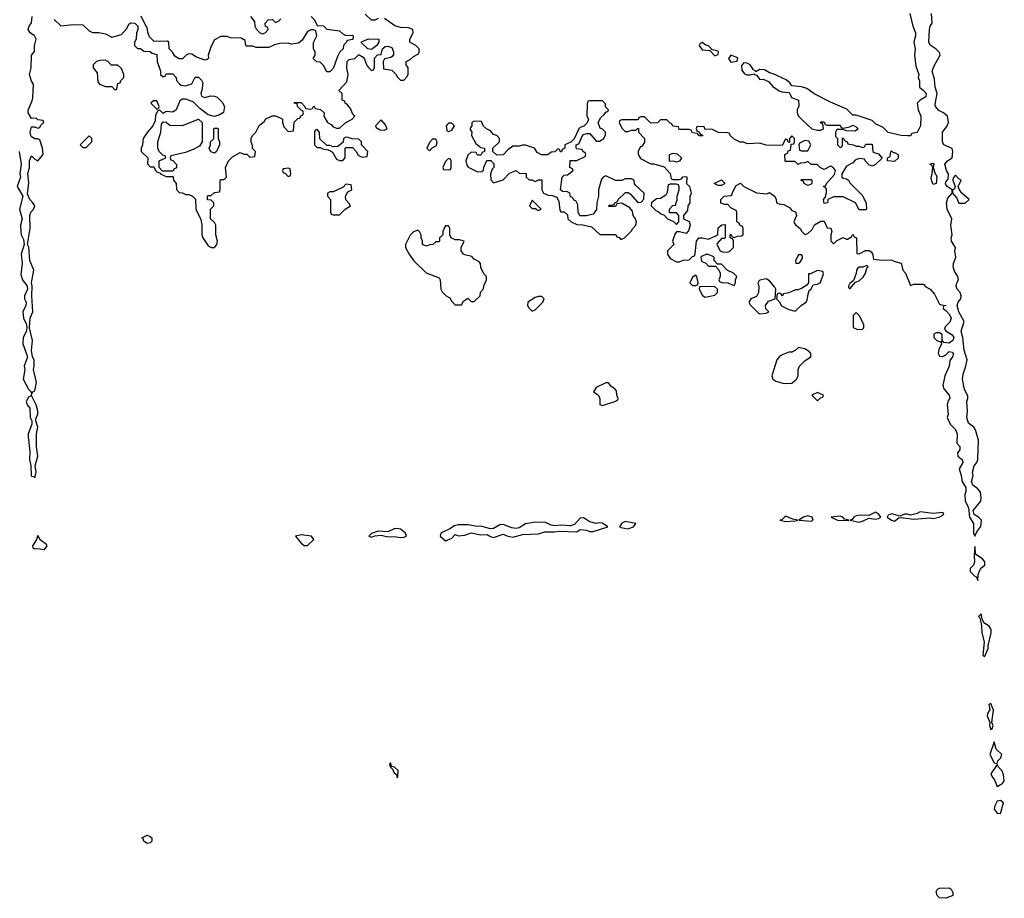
# Model space of a CAD drawing. Header units: inches. Extents: x 2701323 to 2964515, y 494916 to 722124.
# Tile 237 of 256: x 2783156 to 2789294, y 644033 to 649511. Entities that reach past the tile are written whole.
import ezdxf

# ---------------------------------------------------------------- set-up
doc = ezdxf.new("R2010")
doc.units = ezdxf.units.IN
doc.header["$MEASUREMENT"] = 0
doc.layers.add('C7684', color=7, linetype='Continuous')

msp = doc.modelspace()

# ---------------------------------------------------------------- linework, layer by layer
at = {"layer": 'C7684', "color": 2, "elevation": 6}
for points in [[(2783152.4, 648690), (2783166, 648610), (2783157.1, 648550), (2783161.6, 648530), (2783140.7, 648470), (2783174.8, 648410), (2783154.9, 648330), (2783170.5, 648270), (2783161.6, 648230), (2783163, 648190), (2783166, 648170), (2783179.9, 648139.9), (2783183.1, 648110), (2783164.9, 648050), (2783172.2, 647990), (2783163.4, 647923.4), (2783173, 647890), (2783202.8, 647850), (2783204.9, 647830), (2783187, 647790), (2783186.7, 647770), (2783197.3, 647750), (2783194, 647730), (2783174.9, 647690), (2783180.5, 647650), (2783198.8, 647610), (2783200.7, 647590), (2783195.5, 647564.5), (2783177.1, 647530), (2783176.4, 647490), (2783204.9, 647410), (2783184.9, 647350), (2783187.7, 647330), (2783178, 647270), (2783210, 647206.8), (2783226.8, 647190), (2783230, 647174), (2783238, 647190), (2783250, 647198), (2783260.7, 647250), (2783242, 647330), (2783246.6, 647350), (2783246.6, 647390), (2783235.1, 647410), (2783229.3, 647449.3), (2783236.2, 647510), (2783218, 647590), (2783221.6, 647650), (2783236.9, 647690), (2783231.3, 647790), (2783234, 647850), (2783228.7, 647870), (2783245.1, 647950), (2783219.6, 648010), (2783212.5, 648092.5), (2783205.2, 648110), (2783221.6, 648210), (2783218.7, 648290), (2783225.6, 648310), (2783242, 648330), (2783249.5, 648350), (2783238.4, 648370), (2783218.7, 648390), (2783204.8, 648424.8), (2783212.9, 648492.9), (2783207.3, 648552.7), (2783217, 648590), (2783217.2, 648630), (2783230, 648662), (2783250, 648642), (2783270, 648632), (2783302, 648670), (2783299, 648710), (2783282, 648762), (2783270, 648768.7), (2783250, 648769), (2783230, 648781.2), (2783224.5, 648790), (2783222, 648810), (2783230, 648842), (2783250, 648842), (2783270, 648834), (2783282, 648838), (2783287.3, 648852.7), (2783306, 648870), (2783302, 648882), (2783270, 648886), (2783258, 648898), (2783230, 648895.3), (2783209.7, 648929.7), (2783207.9, 648947.9), (2783234, 649006), (2783237.2, 649022.8), (2783241.2, 649110), (2783230, 649128.7), (2783218, 649170), (2783227, 649210), (2783229.3, 649290.7), (2783247.3, 649312.7), (2783248.4, 649348.4), (2783258, 649390), (2783248, 649410), (2783222, 649430), (2783209.6, 649450), (2783215.3, 649470), (2783229.2, 649490.8), (2783234, 649530)], [(2784974, 649530), (2784994, 649510), (2785010, 649474), (2785050, 649472), (2785071.6, 649451.6), (2785150, 649442), (2785170, 649422), (2785190, 649412), (2785230, 649414), (2785234, 649410), (2785232.7, 649387.3), (2785198, 649382), (2785194, 649370), (2785174, 649350), (2785172, 649330), (2785152, 649310), (2785138, 649282), (2785112, 649210), (2785090, 649186), (2785070, 649186), (2785050, 649226), (2785030, 649246), (2785008.4, 649248.4), (2784986, 649270), (2784998, 649290), (2784998, 649310), (2784988, 649330), (2784988.4, 649368.4), (2785008, 649410), (2785002, 649442), (2784987.3, 649447.3), (2784970, 649448), (2784950, 649438), (2784917.3, 649382.7), (2784894.4, 649365.6), (2784850, 649359), (2784830, 649364), (2784776.9, 649363.1), (2784745.4, 649354.6), (2784710, 649338), (2784630, 649338), (2784610, 649346), (2784570, 649346), (2784566, 649350), (2784562, 649382), (2784536.4, 649396.4), (2784470, 649398), (2784450, 649406), (2784410, 649406), (2784370, 649386), (2784350, 649346), (2784331.3, 649290), (2784332, 649270), (2784319.6, 649260.4), (2784310, 649258), (2784258, 649278), (2784230, 649295.3), (2784210, 649298), (2784194, 649290), (2784170, 649266), (2784150, 649266), (2784123.1, 649283.1), (2784108.4, 649308.4), (2784088.4, 649328.4), (2784086, 649370), (2784078, 649378), (2783995.3, 649375.3), (2783964.7, 649404.7), (2783954, 649434), (2783952.5, 649452.5), (2783913.6, 649533.6)], [(2784594, 649530), (2784619.6, 649499.6), (2784622, 649470), (2784630, 649454), (2784654, 649430), (2784670, 649422), (2784686, 649430), (2784706, 649450), (2784702, 649462), (2784688, 649468), (2784686, 649490), (2784706, 649510), (2784731.6, 649511.6), (2784750, 649494), (2784770, 649502), (2784783.1, 649516.9)], [(2785390, 649518), (2785370, 649508), (2785348.4, 649508.4), (2785310, 649546)], [(2788706, 649550), (2788722.8, 649470), (2788741, 649430), (2788741, 649410), (2788730.7, 649370), (2788738.8, 649330), (2788733.4, 649290), (2788742, 649222), (2788761, 649170), (2788758, 649150), (2788764.7, 649130), (2788764.7, 649090), (2788790.4, 649070.4), (2788806, 649050), (2788804.7, 649030), (2788770, 649008.7), (2788751.3, 648990), (2788758, 648950), (2788774, 648910), (2788771, 648850), (2788750, 648808), (2788718, 648802), (2788710, 648786), (2788690, 648786), (2788651.3, 648788.7), (2788570, 648808.7), (2788539.3, 648839.3), (2788490, 648862), (2788470, 648882), (2788370, 648915.3), (2788350, 648915.3), (2788313.2, 648953.2), (2788210, 648996), (2788109.6, 649049.6), (2788062, 649082), (2788030, 649092.7), (2787970, 649098), (2787958, 649118), (2787935.1, 649135.1), (2787853.2, 649173.2), (2787830, 649179), (2787798.4, 649198.4), (2787770, 649201.2), (2787746, 649186), (2787746, 649190), (2787730, 649198), (2787710, 649229), (2787690, 649239), (2787670, 649242), (2787655.3, 649224.7), (2787657.3, 649197.3), (2787674, 649174), (2787690, 649167.3), (2787710, 649166.8), (2787734, 649174), (2787734, 649170), (2787750, 649166), (2787770, 649138.8), (2787790, 649140.7), (2787824.9, 649124.9), (2787850, 649094.8), (2787890, 649066.8), (2787910, 649060.7), (2787950, 649058), (2787958, 649050), (2787966.4, 649026.4), (2788011.3, 649010), (2788012.7, 648972.7), (2788002, 648950), (2788002, 648930), (2788012, 648910), (2788039.8, 648879.8), (2788094, 648830), (2788130, 648822), (2788150, 648822), (2788166, 648830), (2788162, 648862), (2788147.3, 648867.3), (2788150, 648874), (2788170, 648874), (2788178, 648858), (2788190, 648854), (2788270, 648854), (2788278, 648838), (2788290, 648834), (2788330, 648842), (2788350, 648854), (2788370, 648842), (2788382, 648830), (2788363.6, 648816.4), (2788310, 648818), (2788287.3, 648827.3), (2788250, 648826), (2788242, 648810), (2788242, 648782), (2788254, 648770), (2788254, 648730), (2788270, 648714), (2788282, 648718), (2788286, 648730), (2788286, 648770), (2788290, 648774), (2788298, 648758), (2788314, 648750), (2788318, 648738), (2788351.6, 648731.6), (2788370, 648722), (2788390, 648722), (2788410, 648714), (2788422, 648718), (2788430, 648734), (2788470, 648734), (2788474, 648690), (2788482, 648682), (2788510, 648674), (2788532.7, 648647.3), (2788491.1, 648608.9), (2788470, 648598), (2788450, 648606), (2788426, 648630), (2788422, 648642), (2788390, 648646), (2788364.7, 648635.3), (2788350, 648618), (2788310, 648598), (2788282, 648550), (2788282, 648530), (2788290, 648522), (2788310, 648518), (2788322, 648510), (2788330, 648494), (2788410, 648414), (2788432.7, 648367.3), (2788434, 648330), (2788430, 648326), (2788390, 648326), (2788366, 648370), (2788290, 648406), (2788230, 648406), (2788194, 648390), (2788191.6, 648368.4), (2788170, 648366), (2788166, 648390), (2788178, 648402), (2788186, 648430), (2788186, 648450), (2788182, 648462), (2788166, 648470), (2788182, 648478), (2788186, 648490), (2788234.6, 648545.4), (2788242, 648570), (2788230, 648588), (2788216.4, 648596.4), (2788210, 648598), (2788170, 648578), (2788146, 648590), (2788127.3, 648607.3), (2788090, 648608), (2788070, 648626), (2788050, 648618), (2788023.6, 648616.4), (2788008, 648608), (2787990, 648626), (2787927.3, 648627.3), (2787926, 648670), (2787942, 648678), (2787947.3, 648692.7), (2787962, 648698), (2787966, 648734), (2787982, 648738), (2787986, 648750), (2787986, 648770), (2787970, 648786), (2787954, 648770), (2787954, 648746), (2787947.3, 648747.3), (2787942, 648762), (2787930, 648766), (2787910, 648726), (2787810, 648728), (2787770, 648742), (2787690, 648738), (2787670, 648748), (2787648.4, 648748.4), (2787610, 648766), (2787586, 648790), (2787582, 648802), (2787570, 648806), (2787512.7, 648807.3), (2787470, 648828), (2787430, 648826), (2787422, 648842), (2787410, 648846), (2787378, 648842), (2787374, 648830), (2787378, 648818), (2787392.7, 648812.7), (2787398, 648798), (2787414, 648790), (2787410, 648786), (2787390, 648786), (2787382, 648802), (2787350, 648806), (2787342, 648822), (2787330, 648826), (2787267.3, 648827.3), (2787262, 648842), (2787227.3, 648847.3), (2787222, 648862), (2787210, 648866), (2787190, 648886), (2787150, 648886), (2787131.6, 648868.4), (2787090, 648866), (2787050, 648906), (2787030, 648906), (2787018, 648902), (2787010, 648886), (2786910, 648886), (2786898, 648882), (2786894, 648870), (2786910, 648834), (2786930, 648814), (2786950, 648814), (2786970, 648822), (2786998, 648822), (2787007.3, 648832.7), (2787012.7, 648832.7), (2787014, 648810), (2787052, 648770), (2787051.6, 648748.4), (2787036.9, 648723.1), (2787024.7, 648715.3), (2787012, 648690), (2787012, 648670), (2787025.4, 648645.4), (2787090, 648612), (2787110, 648612), (2787172.7, 648592.7), (2787211.6, 648551.6), (2787218, 648518), (2787230, 648514), (2787270, 648514), (2787282, 648518), (2787290, 648532), (2787310, 648534), (2787314, 648530), (2787312, 648490), (2787332, 648470), (2787342, 648430), (2787332.7, 648407.3), (2787334, 648370), (2787322, 648350), (2787319.6, 648320.4), (2787294, 648290), (2787294, 648270), (2787330, 648252), (2787336, 648230), (2787325.4, 648194.6), (2787310, 648178), (2787270, 648188), (2787250, 648188), (2787242, 648178), (2787224.7, 648130), (2787234, 648110), (2787194, 648070), (2787194, 648050), (2787210, 648022), (2787250, 648002), (2787270, 648002), (2787291.6, 648011.6), (2787330, 648014), (2787350, 648034), (2787362, 648038), (2787367.3, 648052.7), (2787375.3, 648130), (2787388.7, 648151.3), (2787410, 648152), (2787450, 648142), (2787496.4, 648163.6), (2787507.3, 648172.7), (2787510, 648214), (2787532.7, 648232.7), (2787554, 648234), (2787554, 648150), (2787550, 648146), (2787530, 648146), (2787503.6, 648116.4), (2787502, 648110), (2787522, 648070), (2787536.4, 648063.6), (2787570, 648062), (2787586, 648070), (2787606, 648090), (2787606, 648130), (2787602, 648142), (2787586, 648150), (2787586, 648170), (2787590, 648174), (2787598, 648158), (2787610, 648154), (2787630, 648162), (2787656.4, 648163.6), (2787666, 648170), (2787666, 648210), (2787662, 648222), (2787646, 648230), (2787642, 648242), (2787626, 648250), (2787626, 648310), (2787622, 648322), (2787590, 648338), (2787570, 648358), (2787550, 648358), (2787527.3, 648367.3), (2787526, 648390), (2787548.4, 648411.6), (2787590, 648414), (2787598, 648422), (2787598, 648430), (2787623.1, 648476.9), (2787650, 648492), (2787670, 648472), (2787750, 648432), (2787814, 648426), (2787830, 648434), (2787862, 648410), (2787871.6, 648391.6), (2787874, 648370), (2787890, 648362), (2787919.6, 648359.6), (2787958, 648338), (2787970, 648322), (2787992.7, 648312.7), (2787998, 648290), (2787982, 648250), (2787983.6, 648243.6), (2787994, 648230), (2788022, 648210), (2788031.3, 648190), (2788050, 648171.3), (2788070, 648178), (2788096.5, 648203.5), (2788110, 648232), (2788150, 648254), (2788170, 648254), (2788190, 648214), (2788211.6, 648211.6), (2788218, 648190), (2788212, 648170), (2788212.7, 648132.7), (2788230, 648114), (2788248.4, 648131.6), (2788290, 648154), (2788310, 648142), (2788316.4, 648143.6), (2788342, 648158), (2788350, 648174), (2788358, 648158), (2788372, 648150), (2788374, 648054), (2788390, 648052), (2788428.9, 648071.1), (2788451.1, 648071.1), (2788463.6, 648063.6), (2788471.6, 648051.6), (2788478, 648018), (2788530, 648012), (2788590, 648014), (2788605.4, 648005.4), (2788650, 647994), (2788662, 647950), (2788678, 647930), (2788710, 647854), (2788730, 647862), (2788790, 647862), (2788805.4, 647845.4), (2788831.1, 647831.1), (2788859.8, 647799.8), (2788890, 647738), (2788910, 647731), (2788932, 647730), (2788914, 647726), (2788912, 647710), (2788930, 647698), (2788952.2, 647672.2), (2788962.4, 647650), (2788954.7, 647625.3), (2788924.9, 647595.1), (2788922, 647582), (2788931.3, 647570), (2788970, 647546), (2788979.1, 647530), (2788974, 647510), (2788950, 647495.1), (2788918, 647498), (2788910, 647506), (2788902, 647502), (2788907.3, 647512.7), (2788907.3, 647547.3), (2788890, 647558), (2788870, 647558), (2788854, 647550), (2788854, 647530), (2788874, 647510), (2788899.6, 647499.6), (2788902, 647490), (2788885.4, 647454.6), (2788882, 647430), (2788890, 647414), (2788910, 647412), (2788930, 647422), (2788950, 647442.8), (2788970, 647438), (2788978, 647430), (2788971, 647410), (2788954.4, 647385.6), (2788950.8, 647350), (2788922.8, 647290), (2788911.3, 647230), (2788918, 647210), (2788950.8, 647170), (2788954, 647150), (2788943.5, 647136.5), (2788938.8, 647110), (2788944.7, 647050), (2788938, 647030), (2788956, 646990), (2788990, 646956), (2789000.7, 646930), (2788998, 646870), (2789016, 646850), (2789016, 646830), (2789002, 646810), (2789004.7, 646790), (2789030.6, 646770), (2789035.5, 646750), (2789013.4, 646710), (2789025.5, 646670), (2789030.7, 646630.7), (2789054, 646594), (2789054, 646570), (2789047.3, 646550), (2789050.7, 646510), (2789070.7, 646470), (2789078, 646410), (2789102, 646370), (2789102.8, 646310), (2789110, 646292), (2789122, 646318), (2789148.7, 646351.3), (2789152.3, 646390), (2789134, 646410), (2789105.6, 646425.6), (2789100.9, 646450), (2789147, 646510), (2789149.6, 646530), (2789145.1, 646565.1), (2789130, 646586), (2789097.2, 646610), (2789089.3, 646629.3), (2789099.3, 646670), (2789096, 646690), (2789106.6, 646730), (2789123.7, 646750), (2789129.4, 646770), (2789132.7, 646890), (2789113.6, 646953.6), (2789104, 646970), (2789070, 646996), (2789060.5, 647030), (2789065.1, 647070), (2789060.7, 647130), (2789067, 647150), (2789066.6, 647166.6), (2789046.4, 647206.4), (2789033.7, 647270), (2789038, 647302), (2789055.1, 647350), (2789062, 647390), (2789044, 647450), (2789035.1, 647530), (2789026, 647570), (2789042.9, 647630), (2789009.6, 647689.6), (2789000.9, 647730), (2789006, 647750), (2789022.7, 647770), (2789026, 647790), (2789019.3, 647810), (2788999.3, 647830), (2788993.2, 647850), (2788997.2, 647870), (2789009.2, 647890), (2789005.2, 647910), (2788983.9, 647943.9), (2788975.8, 647970), (2788976.9, 647990), (2788992.3, 648030), (2788985.1, 648070), (2788989.6, 648090), (2788965.6, 648130), (2788962.9, 648150), (2788969.3, 648170), (2788960.5, 648230), (2788967, 648270), (2788937.4, 648330), (2788933.5, 648370), (2788941.1, 648398.9), (2788969, 648430), (2788969, 648450), (2788938, 648470), (2788927.5, 648487.5), (2788930, 648501), (2788944, 648516), (2788946, 648550), (2788932.7, 648570), (2788923.7, 648610), (2788939, 648630), (2788969.3, 648650.7), (2788974, 648690), (2788968.9, 648708.9), (2788918, 648730), (2788909.3, 648750), (2788909.3, 648810), (2788935.1, 648844.9), (2788946, 648870), (2788939, 648910), (2788915.3, 648930), (2788884.9, 648944.9), (2788866, 648970), (2788863.3, 648983.3), (2788875.1, 649050), (2788862, 649090), (2788859.6, 649139.6), (2788845.2, 649190), (2788857, 649223), (2788893.2, 649290), (2788890, 649306), (2788870, 649328), (2788832.7, 649352.7), (2788822.7, 649370), (2788827.3, 649450), (2788831.8, 649470), (2788845.2, 649490), (2788840.9, 649550)], [(2783371.3, 649511.3), (2783412.7, 649472.7), (2783490, 649481), (2783550, 649478), (2783590, 649442), (2783610, 649432), (2783650, 649431.3), (2783690, 649422), (2783730, 649402), (2783790, 649418), (2783823.1, 649456.9), (2783836.4, 649483.6), (2783848.7, 649491.3), (2783874, 649490), (2783891.6, 649471.6), (2783892, 649450), (2783884.7, 649430), (2783882, 649390), (2783872, 649370), (2783872, 649350), (2783890, 649332), (2783910, 649332), (2783930, 649314), (2783970, 649312), (2783982, 649302), (2784010, 649294), (2784012, 649250), (2784034, 649190), (2784034, 649170), (2784050, 649154), (2784062, 649158), (2784070, 649174), (2784110, 649174), (2784131.6, 649151.6), (2784132.7, 649132.7), (2784151.6, 649111.6), (2784163.6, 649103.6), (2784190, 649098), (2784228.4, 649111.6), (2784250, 649152), (2784270, 649152), (2784290, 649134), (2784296.9, 649116.9), (2784291.3, 649068.7), (2784284.7, 649050), (2784290, 649034), (2784310, 649026), (2784344.7, 649035.3), (2784370, 649034.8), (2784387.3, 649027.3), (2784417.3, 648997.3), (2784432, 648970), (2784426.8, 648933.2), (2784402.5, 648917.5), (2784370, 648908), (2784330, 648918), (2784278, 648958), (2784238, 648998), (2784190, 649015.3), (2784170, 649015.3), (2784155.3, 649004.7), (2784130.9, 648949.1), (2784110, 648935.3), (2784070, 648938), (2784050, 648926), (2784030, 648946), (2784018, 648942), (2784003.6, 648916.4), (2783999.6, 648880.4), (2783986, 648850), (2783950, 648808), (2783924.7, 648770), (2783922, 648730), (2783914, 648710), (2783914, 648690), (2783954, 648650), (2783952.7, 648612.7), (2783970, 648594), (2783992.7, 648592.7), (2784002, 648570), (2784010, 648562), (2784034, 648554), (2784034, 648550), (2784050, 648542), (2784070, 648534), (2784112.7, 648532.7), (2784114, 648510), (2784132, 648490), (2784132.7, 648452.7), (2784150, 648434), (2784171.6, 648431.6), (2784190, 648422), (2784210, 648422), (2784234, 648410), (2784252.7, 648392.7), (2784254, 648330), (2784284.7, 648264.7), (2784292, 648230), (2784291.3, 648170), (2784298, 648150), (2784330, 648102), (2784350, 648091.3), (2784370, 648091.3), (2784384, 648110), (2784389, 648130), (2784379, 648170), (2784378, 648230), (2784370, 648246), (2784346, 648270), (2784346, 648330), (2784366, 648350), (2784366, 648370), (2784350, 648386), (2784327.3, 648387.3), (2784326, 648410), (2784330, 648414), (2784350, 648414), (2784370, 648434), (2784402, 648438), (2784406, 648450), (2784406, 648510), (2784410, 648514), (2784430, 648514), (2784446, 648530), (2784438, 648590), (2784458, 648630), (2784483.1, 648656.9), (2784530, 648682), (2784552.7, 648672.7), (2784572, 648672), (2784590, 648654), (2784622, 648658), (2784626, 648690), (2784608, 648708), (2784607.3, 648727.3), (2784598, 648750), (2784598, 648770), (2784608, 648790), (2784628, 648810), (2784648.9, 648851.1), (2784682, 648878), (2784690, 648892), (2784730, 648912), (2784751.6, 648911.6), (2784779.6, 648899.6), (2784794, 648890), (2784794, 648870), (2784803.6, 648843.6), (2784830, 648814), (2784862, 648818), (2784867.3, 648872.7), (2784890, 648894), (2784902, 648898), (2784908, 648912), (2784922, 648918), (2784926, 648930), (2784922, 648942), (2784910, 648946), (2784888, 648970), (2784886, 648986), (2784866, 648990), (2784870, 648994), (2784910, 648994), (2784934, 648970), (2784938, 648958), (2784970, 648954), (2784982, 648958), (2784990, 648974), (2784998, 648958), (2785031.6, 648951.6), (2785054, 648930), (2785052, 648910), (2785074, 648870), (2785096.9, 648856.9), (2785110, 648842), (2785130, 648834), (2785150, 648834), (2785189.1, 648870.9), (2785228, 648890), (2785246, 648910), (2785230, 648926), (2785218, 648958), (2785200.4, 648980.4), (2785186, 648990), (2785182, 649002), (2785166, 649010), (2785166, 649050), (2785146, 649070), (2785196.4, 649123.6), (2785204, 649170), (2785195.3, 649210), (2785198, 649250), (2785210, 649262), (2785246, 649270), (2785268.4, 649291.6), (2785271.6, 649291.6), (2785296.9, 649276.9), (2785305.4, 649265.4), (2785318, 649230), (2785330, 649212), (2785350, 649194), (2785362, 649198), (2785367.3, 649212.7), (2785368.4, 649271.6), (2785387.3, 649292.7), (2785410, 649294), (2785418, 649330), (2785435.3, 649344.7), (2785450, 649346), (2785476.8, 649336.8), (2785486, 649310), (2785485.4, 649294.6), (2785478.8, 649281.2), (2785470, 649275.3), (2785430, 649266), (2785422, 649250), (2785424.7, 649204.7), (2785475.3, 649195.3), (2785502, 649170), (2785510, 649154), (2785530, 649134), (2785550, 649134), (2785570, 649154), (2785578, 649170), (2785578, 649210), (2785566, 649230), (2785566, 649250), (2785590, 649262), (2785610, 649282), (2785642, 649298), (2785646, 649310), (2785646, 649330), (2785626, 649350), (2785588, 649370), (2785588, 649390), (2785608, 649430), (2785606, 649450), (2785580.4, 649460.4), (2785530, 649462), (2785493.6, 649473.6), (2785430, 649518)]]:
    msp.add_lwpolyline(points, dxfattribs=at)
at = {"layer": 'C7684', "color": 2}
for points, elevation in [([(2785350, 649326), (2785326, 649330), (2785287.3, 649367.3), (2785287.3, 649372.7), (2785330, 649392), (2785394, 649390), (2785394, 649370), (2785382, 649350)], 6), ([(2787410, 649368.7), (2787398, 649362), (2787391.3, 649350), (2787410, 649322.8), (2787458, 649318), (2787490, 649284.7), (2787510, 649294), (2787513.2, 649310), (2787510, 649314), (2787466, 649326), (2787468, 649330), (2787450, 649348), (2787433.2, 649353.2)], 6), ([(2787590, 649289), (2787574.8, 649270), (2787590, 649246.8), (2787628, 649252), (2787632.9, 649272.9)], 6), ([(2783690, 649258), (2783656.4, 649256.4), (2783634, 649250), (2783614, 649230), (2783614, 649210), (2783639.6, 649179.6), (2783643.6, 649123.6), (2783654, 649110), (2783690, 649094), (2783730, 649094), (2783750, 649074), (2783762, 649078), (2783767.3, 649112.7), (2783782, 649118), (2783787.3, 649132.7), (2783806, 649150), (2783806, 649170), (2783790, 649206), (2783767.3, 649227.3), (2783728.4, 649228.4), (2783706, 649250)], 6), ([(2784010, 649006), (2783990, 649006), (2783974, 648990), (2784010, 648954), (2784022, 648958), (2784026, 648970)], 6), ([(2786790, 649006), (2786710, 649006), (2786698, 649002), (2786692.7, 648987.3), (2786692, 648910), (2786702, 648890), (2786692.7, 648867.3), (2786672.7, 648847.3), (2786650, 648838), (2786642, 648830), (2786612.7, 648767.3), (2786592, 648748), (2786554, 648730), (2786554, 648710), (2786538, 648702), (2786532.7, 648687.3), (2786527.3, 648687.3), (2786522, 648702), (2786510, 648706), (2786492.7, 648687.3), (2786470, 648686), (2786448.4, 648668.4), (2786408.4, 648668.4), (2786382, 648682), (2786366, 648710), (2786310, 648728), (2786290, 648728), (2786270, 648722), (2786230, 648722), (2786199.6, 648700.4), (2786170, 648668), (2786130, 648666), (2786106, 648690), (2786106, 648710), (2786148, 648750), (2786148, 648770), (2786130, 648788), (2786110, 648795.3), (2786090, 648818), (2786066, 648830), (2786047.3, 648847.3), (2786035.3, 648875.3), (2785990, 648878), (2785974, 648870), (2785974, 648850), (2785962, 648830), (2785974, 648810), (2785972, 648790), (2785999.6, 648739.6), (2786030, 648714), (2786054, 648710), (2786054, 648690), (2786038, 648682), (2786030, 648666), (2786010, 648666), (2786002, 648682), (2785970, 648686), (2785950, 648666), (2785938, 648630), (2785943.6, 648603.6), (2785951.6, 648591.6), (2786010, 648562), (2786036.4, 648563.6), (2786047.3, 648572.7), (2786048.4, 648591.6), (2786067.3, 648632.7), (2786092.7, 648632.7), (2786112, 648612), (2786111.3, 648590), (2786101, 648579), (2786092, 648550), (2786092.7, 648512.7), (2786110, 648494), (2786170, 648512), (2786210, 648554), (2786250, 648571.3), (2786270, 648554), (2786312.7, 648552.7), (2786314, 648530), (2786332.7, 648512.7), (2786350, 648512), (2786370, 648502), (2786390, 648512), (2786411.6, 648511.6), (2786412, 648450), (2786422, 648430), (2786450, 648416), (2786475.3, 648415.3), (2786503.6, 648403.6), (2786516.9, 648376.9), (2786523.6, 648323.6), (2786530, 648314), (2786550, 648314), (2786570, 648294), (2786574, 648270), (2786594, 648250), (2786630, 648234), (2786667.3, 648232.7), (2786719.6, 648219.6), (2786772.7, 648172.7), (2786871.6, 648171.6), (2786878, 648158), (2786892.7, 648152.7), (2786902, 648142), (2786910, 648142), (2786926, 648150), (2786970, 648194), (2786978, 648210), (2786998, 648230), (2787002, 648250), (2786995.3, 648270), (2786981.2, 648290), (2786976.5, 648316.5), (2786959, 648339), (2786910, 648368), (2786878, 648362), (2786870, 648346), (2786830, 648346), (2786826, 648350), (2786830, 648354), (2786862, 648358), (2786866, 648370), (2786882, 648378), (2786886, 648390), (2786932.7, 648432.7), (2786950, 648434), (2786963.6, 648423.6), (2787010, 648372), (2787030, 648374), (2787047.3, 648392.7), (2787048, 648430), (2786996.4, 648476.4), (2786988.4, 648488.4), (2786986, 648510), (2786970, 648518), (2786930, 648518), (2786910, 648508.7), (2786870, 648508.7), (2786810, 648538), (2786794, 648530), (2786783.6, 648516.4), (2786764.7, 648450), (2786764.7, 648410), (2786754, 648370), (2786751.6, 648328.4), (2786730, 648298), (2786690, 648288), (2786648, 648288), (2786638, 648310), (2786636.4, 648356.4), (2786622, 648382), (2786610, 648386), (2786602, 648402), (2786590, 648406), (2786586, 648430), (2786570, 648438), (2786540.4, 648440.4), (2786528, 648450), (2786538, 648530), (2786550, 648542), (2786570, 648544.7), (2786606, 648570), (2786602, 648582), (2786586, 648590), (2786587.3, 648632.7), (2786630, 648634), (2786682, 648658), (2786686, 648670), (2786682, 648682), (2786668, 648688), (2786662, 648702), (2786630, 648706), (2786626, 648710), (2786626, 648730), (2786642, 648738), (2786667.3, 648792.7), (2786690, 648802), (2786710, 648802), (2786750, 648754), (2786770, 648754), (2786798, 648770), (2786807.3, 648792.7), (2786808, 648810), (2786790, 648828), (2786775.3, 648835.3), (2786762, 648870), (2786778, 648902), (2786800.4, 648919.6), (2786810, 648934), (2786822, 648938), (2786826, 648950), (2786808.4, 648968.4), (2786807.3, 648987.3)], 6), ([(2784046, 648566), (2784026, 648590), (2784026, 648630), (2784066, 648650), (2784062, 648662), (2784047.3, 648667.3), (2784026, 648690), (2784018, 648710), (2784018, 648750), (2784035.3, 648810), (2784040.4, 648859.6), (2784050, 648874), (2784070, 648872), (2784092.7, 648852.7), (2784170, 648851), (2784271.6, 648891.6), (2784294, 648870), (2784294, 648750), (2784276.9, 648723.1), (2784238, 648702), (2784190, 648684), (2784098, 648662), (2784094, 648650), (2784098, 648638), (2784110, 648634), (2784132.7, 648607.3), (2784132.7, 648587.3), (2784118, 648582), (2784110, 648566)], 6), ([(2785410, 648886), (2785374, 648850), (2785378, 648838), (2785403.6, 648823.6), (2785430, 648822), (2785446, 648830), (2785436.4, 648856.4)], 6), ([(2785850, 648866), (2785830, 648866), (2785814, 648850), (2785818, 648818), (2785830, 648814), (2785850, 648822), (2785866, 648850)], 6), ([(2784370, 648678), (2784347.3, 648687.3), (2784338, 648710), (2784346, 648730), (2784346, 648750), (2784366, 648770), (2784366, 648830), (2784370, 648834), (2784390, 648834), (2784394, 648830), (2784394, 648770), (2784402, 648750), (2784402, 648730), (2784382, 648690)], 6), ([(2785010, 648826), (2784998, 648822), (2784994, 648810), (2784994, 648730), (2785010, 648714), (2785030, 648714), (2785045.4, 648705.4), (2785079.6, 648699.6), (2785092.7, 648692.7), (2785105.4, 648685.4), (2785130, 648642), (2785150, 648634), (2785170, 648634), (2785186, 648650), (2785186, 648710), (2785190, 648714), (2785230, 648714), (2785254, 648690), (2785265.4, 648665.4), (2785290, 648654), (2785322, 648658), (2785326, 648690), (2785286, 648730), (2785286, 648750), (2785270, 648766), (2785228, 648768), (2785203.6, 648776.4), (2785190, 648778), (2785174, 648770), (2785172.7, 648747.3), (2785139.6, 648720.4), (2785110, 648718), (2785090, 648726), (2785070, 648726), (2785027.3, 648767.3), (2785026, 648810)], 6), ([(2783590, 648786), (2783534, 648730), (2783550, 648714), (2783570, 648714), (2783606, 648750), (2783606, 648770)], 6), ([(2785750, 648766), (2785730, 648766), (2785710, 648746), (2785694, 648710), (2785710, 648694), (2785727.3, 648712.7), (2785753.6, 648726.4), (2785758, 648750)], 6), ([(2788050, 648758), (2788018, 648742), (2788014, 648730), (2788018, 648698), (2788030, 648694), (2788070, 648694), (2788088, 648730), (2788074.6, 648754.6)], 6), ([(2787250, 648622), (2787230, 648628), (2787207.3, 648627.3), (2787206, 648670), (2787230, 648678), (2787254.8, 648674.8), (2787282, 648650), (2787270, 648628)], 6), ([(2788602, 648682), (2788610, 648682), (2788631.3, 648670), (2788631.6, 648648.4), (2788610, 648626), (2788566, 648630), (2788566, 648650), (2788582, 648658), (2788586, 648690), (2788590, 648694)], 6), ([(2785830, 648646), (2785810, 648626), (2785794, 648590), (2785798, 648578), (2785830, 648574), (2785842, 648578), (2785846, 648590), (2785846, 648630), (2785842, 648642)], 6), ([(2788850, 648484), (2788840.9, 648510), (2788838, 648530), (2788845.2, 648550), (2788848.7, 648590), (2788842, 648602), (2788829.2, 648610), (2788844.7, 648615.3), (2788850, 648616), (2788854.8, 648610), (2788851, 648590), (2788862, 648550), (2788870, 648544.7), (2788874.4, 648530), (2788870, 648489)], 6), ([(2784830, 648586), (2784798, 648582), (2784794, 648570), (2784798, 648558), (2784812.7, 648552.7), (2784830, 648534), (2784842, 648538), (2784846, 648550), (2784842, 648582)], 6), ([(2788990, 648542), (2788975.3, 648524.7), (2788974, 648510), (2788987.3, 648470), (2788982.8, 648457.2), (2788972, 648450), (2788972, 648430), (2788998, 648398), (2789010, 648367.3), (2789050, 648367.7), (2789075.3, 648390), (2789029.3, 648429.3), (2789015.3, 648450), (2789006, 648470), (2789026, 648510), (2789010, 648518)], 6), ([(2785190, 648486), (2785172.7, 648467.3), (2785159.6, 648460.4), (2785110, 648438), (2785090, 648438), (2785074, 648430), (2785074, 648410), (2785094, 648390), (2785094, 648310), (2785098, 648298), (2785110, 648294), (2785150, 648294), (2785186, 648330), (2785218, 648350), (2785210, 648366), (2785188.4, 648388.4), (2785188, 648410), (2785202, 648438), (2785226, 648450), (2785222, 648482)], 6), ([(2787250, 648486), (2787210, 648486), (2787198, 648482), (2787192.7, 648432.7), (2787183.6, 648416.4), (2787150, 648395.3), (2787126.4, 648393.6), (2787094, 648370), (2787092, 648350), (2787122, 648322), (2787136, 648316), (2787150, 648302), (2787172.7, 648292.7), (2787194, 648270), (2787232.7, 648252.7), (2787250, 648234), (2787266, 648250), (2787266, 648290), (2787250, 648306), (2787207.3, 648307.3), (2787206, 648330), (2787228.4, 648351.6), (2787246, 648354), (2787246, 648366), (2787254.6, 648385.4), (2787255.3, 648410), (2787268, 648450), (2787267.3, 648467.3), (2787262, 648482)], 6), ([(2787510, 648478), (2787486, 648490), (2787530, 648512), (2787550, 648494), (2787550, 648488), (2787530, 648478)], 6), ([(2788070, 648478), (2788060.4, 648480.4), (2788046, 648490), (2788042, 648502), (2788026, 648510), (2788030, 648514), (2788090, 648514), (2788094, 648510), (2788094, 648490), (2788090, 648486)], 6), ([(2786350, 648386), (2786334, 648350), (2786350, 648334), (2786374, 648334), (2786374, 648330), (2786390, 648322), (2786406, 648330)], 6), ([(2785830, 648226), (2785810, 648226), (2785803.6, 648216.4), (2785794, 648190), (2785794, 648170), (2785774, 648150), (2785774, 648130), (2785770, 648126), (2785750, 648126), (2785731.6, 648108.4), (2785712.7, 648107.3), (2785690, 648098), (2785668, 648110), (2785668, 648130), (2785658, 648150), (2785658, 648170), (2785650, 648186), (2785638, 648198), (2785610, 648188), (2785590, 648168), (2785562, 648110), (2785562, 648090), (2785584.7, 648050), (2785611.3, 648010), (2785690, 647932), (2785770, 647902), (2785778, 647890), (2785782, 647830), (2785790, 647814), (2785814, 647790), (2785836.9, 647776.9), (2785850, 647754), (2785870, 647734), (2785910, 647734), (2785923.1, 647756.9), (2785950, 647774), (2785970, 647754), (2785990, 647754), (2786026, 647790), (2786028.4, 647811.6), (2786047.3, 647832.7), (2786048.4, 647851.6), (2786066, 647890), (2786066, 647910), (2786050, 647926), (2786030, 647966), (2786028, 647990), (2786020.4, 648000.4), (2785990, 648018), (2785975.3, 648035.3), (2785930, 648044), (2785922, 648050), (2785909, 648070), (2785909, 648091), (2785926, 648130), (2785898, 648138), (2785870, 648138), (2785846, 648150), (2785838, 648170), (2785838, 648210)], 6), ([(2787450, 648048), (2787432.7, 648047.3), (2787405.4, 648034.6), (2787402, 648030), (2787405.4, 648005.4), (2787432.7, 647992.7), (2787450, 647974), (2787494, 647974), (2787512.7, 647952.7), (2787522, 647930), (2787522, 647910), (2787514, 647890), (2787518, 647878), (2787532.7, 647872.7), (2787571.1, 647871.1), (2787610, 647854), (2787618, 647870), (2787618, 647890), (2787626, 647910), (2787606, 647930), (2787566, 647950), (2787530, 647986), (2787506, 647986), (2787486, 648010), (2787486, 648030)], 6), ([(2788030, 648046), (2788010, 648046), (2787992, 648010), (2787994, 647994), (2788010, 647992), (2788020.4, 647999.6), (2788036.4, 648023.6), (2788036.4, 648036.4)], 6), ([(2788130, 647948), (2788086, 647926), (2788074, 647926), (2788074, 647870), (2788063.6, 647856.4), (2788030, 647835.3), (2788007.3, 647827.3), (2787992.7, 647827.3), (2787950, 647808), (2787918, 647802), (2787910, 647788), (2787902, 647802), (2787890, 647806), (2787878, 647802), (2787874, 647770), (2787890, 647754), (2787906, 647726), (2787950, 647704.7), (2787990, 647694), (2788030, 647732), (2788058, 647750), (2788068, 647770), (2788068.9, 647791.1), (2788078, 647822), (2788090, 647834), (2788102, 647858), (2788130, 647862), (2788148.4, 647871.6), (2788166, 647926), (2788162, 647942)], 6), ([(2788438, 647978), (2788411.6, 647968.4), (2788390, 647968), (2788379.6, 647960.4), (2788372, 647950), (2788371.3, 647928.7), (2788354, 647886), (2788330, 647866), (2788322, 647850), (2788322, 647842), (2788330, 647834), (2788366, 647874), (2788390, 647882), (2788413.6, 647906.4), (2788428.7, 647930), (2788438, 647962), (2788446, 647970)], 6), ([(2787370, 647918), (2787350, 647906), (2787334, 647870), (2787350, 647854), (2787370, 647854), (2787382, 647858), (2787386, 647870), (2787378, 647910)], 6), ([(2787810, 647895.3), (2787770, 647888), (2787761, 647879), (2787758, 647870), (2787764.7, 647850), (2787762, 647810), (2787750, 647786), (2787714, 647770), (2787702, 647750), (2787710, 647734), (2787762, 647682), (2787770, 647678), (2787810, 647682), (2787826, 647690), (2787808.4, 647708.4), (2787806, 647730), (2787824.7, 647755.3), (2787866, 647770), (2787868.7, 647830), (2787863.1, 647843.1), (2787830, 647882)], 6), ([(2787487.3, 647847.3), (2787394, 647846), (2787392, 647830), (2787411.6, 647791.6), (2787430, 647782), (2787450, 647786), (2787490, 647794), (2787506, 647810), (2787506, 647830)], 6), ([(2786410, 647786), (2786390, 647786), (2786370, 647778), (2786324.7, 647750), (2786322, 647730), (2786330, 647714), (2786350, 647694), (2786370, 647702), (2786418, 647750), (2786426, 647770)], 6), ([(2788370, 647686), (2788352.7, 647667.3), (2788352.7, 647592.7), (2788379.6, 647579.6), (2788410, 647582), (2788418, 647590), (2788418, 647610), (2788390, 647666)], 6), ([(2788010, 647468), (2787990, 647448), (2787970, 647438), (2787950, 647438), (2787910, 647422), (2787890, 647408.7), (2787876, 647390), (2787844.7, 647290), (2787852, 647270), (2787870, 647258), (2787922, 647242), (2787970, 647244.7), (2787998, 647270), (2788008, 647290), (2788008.7, 647330), (2788018, 647350), (2788053.6, 647386.4), (2788088, 647410), (2788088, 647430), (2788080.4, 647440.4), (2788050, 647459)], 6), ([(2786810, 647248), (2786750, 647218), (2786734, 647190), (2786756.9, 647176.9), (2786765.4, 647165.4), (2786772, 647150), (2786772.7, 647112.7), (2786790, 647104.7), (2786866, 647130), (2786882, 647138), (2786886, 647150), (2786878, 647170), (2786876.4, 647196.4), (2786866, 647210), (2786843.1, 647223.1), (2786827.3, 647247.3)], 6), ([(2783230, 647168), (2783210, 647158), (2783195.5, 647130), (2783203, 647110), (2783219.1, 647090), (2783221.6, 647030), (2783232, 647010), (2783231, 646990), (2783208.4, 646930), (2783208.2, 646910), (2783218.8, 646818.8), (2783216.4, 646770), (2783226.4, 646730), (2783228.2, 646670), (2783230, 646666), (2783243.6, 646663.6), (2783250, 646654), (2783258, 646690), (2783252.3, 646730), (2783269.5, 646790), (2783260.7, 646850), (2783261.6, 646930), (2783269.4, 646970), (2783256, 647010), (2783259.3, 647030), (2783269.3, 647050), (2783269.3, 647070), (2783258, 647110)], 6), ([(2788130, 647186), (2788094, 647170), (2788130, 647134), (2788147.3, 647152.7), (2788162, 647158), (2788166, 647170)], 6), ([(2786670, 646404.5), (2786650, 646403.7), (2786615.6, 646364.4), (2786590, 646355.4), (2786530, 646358.7), (2786490, 646355.1), (2786470, 646358.9), (2786430, 646378.4), (2786390, 646376), (2786370, 646379.3), (2786310, 646368), (2786270, 646343.6), (2786250, 646339.7), (2786223.3, 646343.3), (2786170, 646362.9), (2786150, 646360.7), (2786110, 646338.7), (2786090, 646336.3), (2786030, 646354), (2786010, 646352), (2785950, 646361.2), (2785890, 646360.9), (2785864.1, 646355.9), (2785841.6, 646338.4), (2785781, 646310), (2785777.3, 646290), (2785810, 646262.8), (2785850, 646278.8), (2785870, 646301), (2785890, 646294), (2785930, 646296.3), (2785970, 646312.4), (2786030, 646299.3), (2786070, 646300.5), (2786090, 646288), (2786110, 646282.4), (2786170, 646303), (2786192.2, 646292.2), (2786230, 646285.5), (2786290, 646301.1), (2786390, 646305.3), (2786430, 646318.7), (2786490, 646317.6), (2786522, 646322), (2786630, 646318.8), (2786650, 646332.2), (2786690, 646328), (2786710, 646319.3), (2786730, 646319.3), (2786822, 646350), (2786790, 646371.8), (2786770, 646374.5), (2786750, 646369.3), (2786710, 646379.5)], 6), ([(2787930, 646416), (2787907.1, 646392.9), (2787894, 646390), (2787930, 646381.6), (2787990, 646387.3), (2788006, 646390), (2787976.5, 646396.5)], 6), ([(2788070, 646418), (2788042, 646410), (2788014, 646390), (2788090, 646385.5), (2788102, 646390), (2788097.2, 646410)], 6), ([(2788270, 646416), (2788214, 646410), (2788254, 646390), (2788310, 646388.2), (2788326, 646390), (2788298, 646398), (2788288, 646410)], 6), ([(2788490, 646440.9), (2788450, 646419), (2788390, 646422.7), (2788370, 646418), (2788356, 646410), (2788346, 646394), (2788334, 646390), (2788390, 646379.1), (2788410, 646384.9), (2788450, 646402.8), (2788490, 646397.1), (2788510, 646400.7), (2788524, 646410), (2788509, 646430)], 6), ([(2788770, 646443.7), (2788750, 646431.6), (2788710, 646420.9), (2788690, 646429), (2788671.3, 646428.7), (2788643.6, 646416.4), (2788590, 646429.2), (2788570, 646422), (2788562.8, 646410), (2788590, 646390.8), (2788610, 646385.5), (2788635.5, 646404.5), (2788650, 646407.7), (2788730, 646396.3), (2788830, 646404.9), (2788850, 646400.7), (2788888, 646410), (2788910, 646421), (2788916, 646430), (2788910, 646439), (2788850, 646432.3)], 6), ([(2785510, 646339), (2785490, 646337.2), (2785450, 646317.2), (2785390, 646321.2), (2785350, 646308), (2785332, 646290), (2785350, 646284), (2785370, 646294), (2785410, 646298), (2785450, 646287.7), (2785490, 646288), (2785530, 646282), (2785550, 646284.9), (2785568, 646290), (2785562, 646310), (2785530, 646334)], 6), ([(2786930, 646382.7), (2786910, 646372.7), (2786896, 646350), (2786904.4, 646344.4), (2786950, 646336.3), (2786970, 646344.9), (2786982, 646350), (2786998, 646370)], 6), ([(2783270, 646295.3), (2783261, 646270), (2783234.8, 646230), (2783238, 646218), (2783250, 646211), (2783270, 646214), (2783310, 646207.7), (2783328, 646230), (2783320.4, 646240.4), (2783285.6, 646265.6)], 6), ([(2784910, 646299.7), (2784876, 646290), (2784910, 646247.2), (2784930, 646232.2), (2784950, 646233), (2784989.3, 646270), (2784975.3, 646290)], 6), ([(2789110, 646226), (2789105.5, 646170), (2789108, 646130), (2789102, 646110), (2789080.7, 646090), (2789080.7, 646070), (2789110, 646040.7), (2789119.1, 646039.1), (2789130, 646014), (2789131.5, 646050), (2789140.5, 646079.5), (2789147.7, 646092.3), (2789172.7, 646110), (2789173.2, 646130), (2789159, 646150), (2789117.2, 646177.2)], 6), ([(2789150, 645806), (2789134, 645790), (2789142, 645782), (2789151.6, 645731.6), (2789153.4, 645690), (2789168.2, 645630), (2789161, 645550), (2789170, 645538), (2789192.7, 645590), (2789192.7, 645610), (2789211.8, 645688.2), (2789212.3, 645710), (2789199, 645730), (2789166, 645750), (2789155.1, 645775.1)], 6), ([(2789210, 645248), (2789198, 645242), (2789204.7, 645210), (2789190, 645186), (2789186.8, 645170), (2789202.8, 645130), (2789202, 645110), (2789210, 645086), (2789218, 645090), (2789224, 645110), (2789216, 645130), (2789226, 645206)], 6), ([(2789230, 645008), (2789204, 644930), (2789230, 644878), (2789250, 644874), (2789253.2, 644890), (2789273.2, 644910), (2789278, 644930), (2789243.3, 644963.3)], 6), ([(2785470, 644875.3), (2785464.7, 644875.3), (2785462, 644870), (2785466.8, 644850), (2785479.1, 644839.1), (2785490, 644816), (2785505.4, 644805.4), (2785510, 644784.7), (2785514, 644790), (2785516, 644830), (2785491.5, 644851.5), (2785474.6, 644854.6)], 6), ([(2789250, 644868), (2789210.8, 644810), (2789217.3, 644790), (2789232.1, 644772.1), (2789250, 644731.3), (2789270, 644742.8), (2789282, 644750), (2789294, 644766), (2789290, 644806), (2789279.3, 644830), (2789257.2, 644850)], 6), ([(2789270, 644642), (2789250, 644638), (2789234, 644610), (2789230.7, 644590), (2789250, 644564), (2789270, 644562), (2789288, 644628)], 6), ([(2783950, 644374), (2783929.2, 644390), (2783924.7, 644404.7), (2783918, 644410), (2783950, 644426), (2783970, 644418.8), (2783978.8, 644410), (2783978.8, 644390), (2783970, 644379)], 2), ([(2788930, 644033.2), (2788890, 644035.3), (2788875.3, 644050), (2788870, 644074), (2788878, 644090), (2788890, 644096), (2788950, 644098), (2788962, 644090), (2788974, 644070), (2788974, 644050), (2788970, 644048.7)], 2)]:
    msp.add_lwpolyline(points, close=True, dxfattribs=dict(at, elevation=elevation))

doc.saveas('drawing.dxf')
